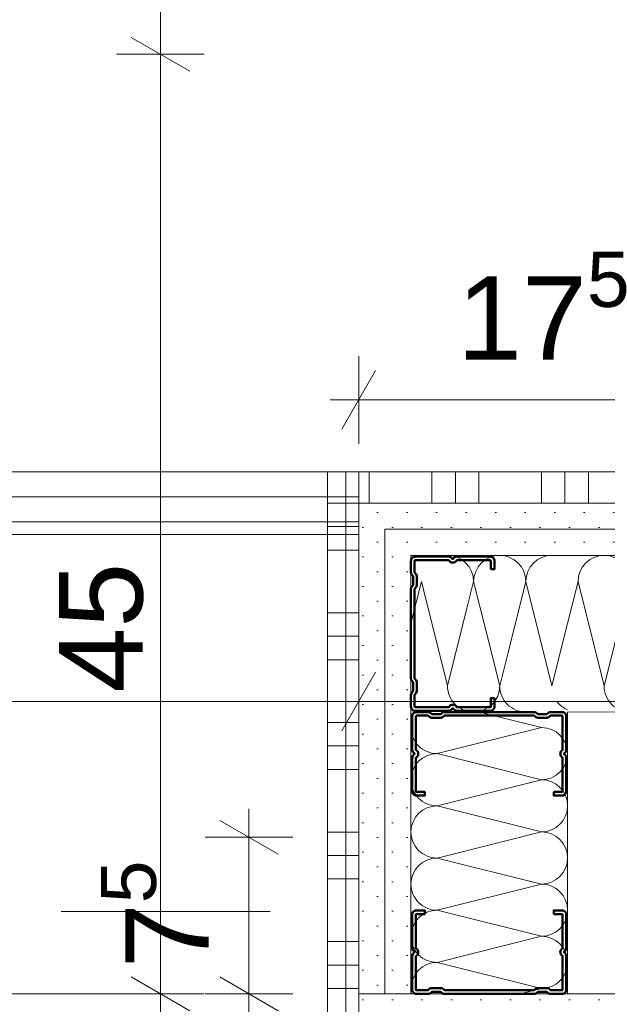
# Model space of a CAD drawing. Header units: metres. Extents: x -3.5 to 65.3, y -10.9 to 16.7.
# Tile 88 of 145: x 43.4 to 43.7, y 0.7 to 1.2. Entities that reach past the tile are written whole.
import ezdxf

# ---------------------------------------------------------------- set-up
doc = ezdxf.new("R2010")
doc.units = ezdxf.units.M
doc.header["$MEASUREMENT"] = 0
doc.linetypes.add('Untersicht', pattern=[0.04, 0.03, -0.01])
for name, color, linetype in [('102 - Bemaßung_ Beschriftung.Detail_ Ausschnitt', 7, 'Continuous'), ('607 - Struktur.Stütze', 7, 'Continuous'), ('608 - Struktur.Träger', 7, 'Continuous'), ('654 - Abdeckung.Wand Belag', 7, 'Continuous'), ('660 - Unterkonstruktion.Trockenbau', 7, 'Continuous'), ('Neubau_606 - Struktur.Wand Innen Ausbau', 7, 'Continuous'), ('Neubau_650 - Abdeckung.Fußboden Aufbau', 7, 'Continuous'), ('Neubau_653 - Abdeckung.TB Verkofferung', 7, 'Continuous'), ('Neubau_702 - Einrichtung.Möbel Sanitär', 7, 'Continuous')]:
    doc.layers.add(name, color=color, linetype=linetype)
doc.styles.add('ERSTELLTER_STIL_1', font='txt')
doc.dimstyles.new('ERSTELLTER_STIL__1', dxfattribs={"dimtxt": 0.04, "dimasz": 0.02128, "dimexe": 0.18, "dimexo": 0.0625, "dimgap": 0, "dimtad": 1, "dimzin": 0, "dimdsep": 46, "dimtxsty": 'ERSTELLTER_STIL_1', "dimblk": 'ARROWHEAD_2', "dimblk1": 'ARROWHEAD_2', "dimblk2": 'ARROWHEAD_2', "dimcen": 0.09, "dimse1": 1, "dimse2": 1, "dimclrd": 7, "dimclre": 7, "dimclrt": 7, "dimazin": 0, "dimtfac": 1, "dimtdec": 4, "dimtmove": 0, "dimatfit": 3, "dimfxl": 1, "dimtolj": 1, "dimtzin": 0, "dimarcsym": 0})
doc.dimstyles.new('ERSTELLTER_STIL__2', dxfattribs={"dimtxt": 0.04, "dimasz": 0.02128, "dimexe": 0.18, "dimexo": 0.0625, "dimgap": 0, "dimtad": 1, "dimzin": 0, "dimdsep": 46, "dimtxsty": 'ERSTELLTER_STIL_1', "dimblk": 'ARROWHEAD_2', "dimblk1": 'ARROWHEAD_2', "dimblk2": 'ARROWHEAD_2', "dimcen": 0.09, "dimse1": 1, "dimse2": 1, "dimclrd": 7, "dimclre": 7, "dimclrt": 7, "dimazin": 0, "dimtfac": 1, "dimtdec": 4, "dimtmove": 2, "dimatfit": 3, "dimfxl": 1, "dimtolj": 1, "dimtzin": 0, "dimarcsym": 0})
doc.dimstyles.new('ERSTELLTER_STIL__3', dxfattribs={"dimtxt": 0.04, "dimasz": 0.02128, "dimexe": 0.18, "dimexo": 0.0625, "dimgap": 0, "dimtad": 1, "dimtih": 1, "dimtoh": 1, "dimzin": 0, "dimdsep": 46, "dimtxsty": 'ERSTELLTER_STIL_1', "dimblk": 'ARROWHEAD_2', "dimblk1": 'ARROWHEAD_2', "dimblk2": 'ARROWHEAD_2', "dimcen": 0.09, "dimse1": 1, "dimse2": 1, "dimclrd": 7, "dimclre": 7, "dimclrt": 7, "dimazin": 0, "dimtfac": 1, "dimtdec": 4, "dimtmove": 0, "dimatfit": 3, "dimfxl": 1, "dimtolj": 1, "dimtzin": 0, "dimarcsym": 0})
pattern_1 = [(45, (0, 0), (-0.0070710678, 0.0070710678), [0, -0.01])]

# ---------------------------------------------------------------- blocks, each defined once
blk = doc.blocks.new('*X90')
at = {"layer": 'Neubau_606 - Struktur.Wand Innen Ausbau', "color": 7, "linetype": 'Continuous', "lineweight": 5}
for p, q in [((43.6, 0.90747), (43.59499, 0.88743)), ((43.6, 0.90747), (43.6125, 0.85747)), ((43.6215, 0.89347), (43.6125, 0.85747)), ((43.63084, 0.88413), (43.6375, 0.85747)), ((43.6415, 0.87347), (43.6375, 0.85747))]:
    blk.add_line(p, q, dxfattribs=at)
for centre, start, end in [((43.625, 0.85747), 180.0001, 270.0001), ((43.625, 0.85747), 270.0001, 0.0001), ((43.65, 0.85747), 180.0001, 270.0001), ((43.675, 0.85747), 217.1111, 232.889)]:
    blk.add_arc(centre, 0.0125, start, end, dxfattribs=at)
blk = doc.blocks.new('*X91')
at = {"layer": 'Neubau_606 - Struktur.Wand Innen Ausbau', "color": 7, "linetype": 'Continuous', "lineweight": 5}
for p, q in [((43.675, 0.90748), (43.66999, 0.88743)), ((43.675, 0.90748), (43.6875, 0.85748)), ((43.7, 0.90748), (43.6875, 0.85748)), ((43.7, 0.90748), (43.7125, 0.85748)), ((43.725, 0.90748), (43.7125, 0.85748)), ((43.725, 0.90748), (43.7375, 0.85748)), ((43.75, 0.90748), (43.7375, 0.85748)), ((43.75, 0.90748), (43.7625, 0.85748)), ((43.775, 0.90748), (43.7625, 0.85748)), ((43.775, 0.90748), (43.7875, 0.85748)), ((43.8, 0.90748), (43.7875, 0.85748)), ((43.8, 0.90748), (43.8125, 0.85748)), ((43.825, 0.90748), (43.8125, 0.85748)), ((43.825, 0.90748), (43.8375, 0.85748)), ((43.85, 0.90748), (43.8375, 0.85748)), ((43.85, 0.90748), (43.8625, 0.85748)), ((43.875, 0.90748), (43.8625, 0.85748)), ((43.875, 0.90748), (43.8875, 0.85748)), ((43.9, 0.90748), (43.8875, 0.85748)), ((43.9, 0.90748), (43.9125, 0.85748)), ((43.925, 0.90748), (43.9125, 0.85748)), ((43.925, 0.90748), (43.9375, 0.85748)), ((43.95, 0.90748), (43.9375, 0.85748)), ((43.95, 0.90748), (43.9625, 0.85748)), ((43.975, 0.90748), (43.9625, 0.85748)), ((43.975, 0.90748), (43.9875, 0.85748)), ((44, 0.90748), (43.9875, 0.85748)), ((44, 0.90748), (44.0125, 0.85748)), ((44.01499, 0.86744), (44.0125, 0.85748))]:
    blk.add_line(p, q, dxfattribs=at)
for centre, start, end in [((43.6875, 0.90748), 90.0001, 180.0001), ((43.6875, 0.90748), 0.0001, 90.0001), ((43.7125, 0.90748), 90.0001, 180.0001), ((43.7125, 0.90748), 0.0001, 90.0001), ((43.7375, 0.90748), 90.0001, 180.0001), ((43.7375, 0.90748), 0.0001, 90.0001), ((43.7625, 0.90748), 90.0001, 180.0001), ((43.7625, 0.90748), 0.0001, 90.0001), ((43.7875, 0.90748), 90.0001, 180.0001), ((43.7875, 0.90748), 0.0001, 90.0001), ((43.8125, 0.90748), 90.0001, 180.0001), ((43.8125, 0.90748), 0.0001, 90.0001), ((43.8375, 0.90748), 90.0001, 180.0001), ((43.8375, 0.90748), 0.0001, 90.0001), ((43.8625, 0.90748), 90.0001, 180.0001), ((43.8625, 0.90748), 0.0001, 90.0001), ((43.8875, 0.90748), 90.0001, 180.0001), ((43.8875, 0.90748), 0.0001, 90.0001), ((43.9125, 0.90748), 90.0001, 180.0001), ((43.9125, 0.90748), 0.0001, 90.0001), ((43.9375, 0.90748), 90.0001, 180.0001), ((43.9375, 0.90748), 0.0001, 90.0001), ((43.9625, 0.90748), 90.0001, 180.0001), ((43.9625, 0.90748), 0.0001, 90.0001), ((43.9875, 0.90748), 90.0001, 180.0001), ((43.9875, 0.90748), 0.0001, 90.0001), ((44.0125, 0.90748), 90.0001, 180.0001), ((43.7, 0.85748), 180.0001, 270.0001), ((43.7, 0.85748), 270.0001, 0.0001), ((43.725, 0.85748), 180.0001, 270.0001), ((43.725, 0.85748), 270.0001, 0.0001), ((43.75, 0.85748), 180.0001, 270.0001), ((43.75, 0.85748), 270.0001, 0.0001), ((43.775, 0.85748), 180.0001, 270.0001), ((43.775, 0.85748), 270.0001, 0.0001), ((43.8, 0.85748), 180.0001, 270.0001), ((43.8, 0.85748), 270.0001, 0.0001), ((43.825, 0.85748), 180.0001, 270.0001), ((43.825, 0.85748), 270.0001, 0.0001), ((43.85, 0.85748), 180.0001, 270.0001), ((43.85, 0.85748), 270.0001, 0.0001), ((43.875, 0.85748), 180.0001, 270.0001), ((43.875, 0.85748), 270.0001, 0.0001), ((43.9, 0.85748), 180.0001, 270.0001), ((43.9, 0.85748), 270.0001, 0.0001), ((43.925, 0.85748), 180.0001, 270.0001), ((43.925, 0.85748), 270.0001, 0.0001), ((43.95, 0.85748), 180.0001, 270.0001), ((43.95, 0.85748), 270.0001, 0.0001), ((43.975, 0.85748), 180.0001, 270.0001), ((43.975, 0.85748), 270.0001, 0.0001), ((44, 0.85748), 180.0001, 270.0001), ((44, 0.85748), 270.0001, 0.0001)]:
    blk.add_arc(centre, 0.0125, start, end, dxfattribs=at)
blk = doc.blocks.new('*X92')
at = {"layer": 'Neubau_606 - Struktur.Wand Innen Ausbau', "color": 7, "linetype": 'Continuous', "lineweight": 5}
for p, q in [((43.625, 0.90747), (43.6215, 0.89347)), ((43.625, 0.90747), (43.63084, 0.88413)), ((43.65, 0.90747), (43.6415, 0.87347)), ((43.65, 0.90747), (43.6625, 0.85748)), ((43.66999, 0.88743), (43.6625, 0.85748))]:
    blk.add_line(p, q, dxfattribs=at)
for centre, start, end in [((43.6125, 0.90747), 0.0001, 90.0001), ((43.6375, 0.90747), 90.0001, 180.0001), ((43.6375, 0.90747), 0.0001, 90.0001), ((43.6625, 0.90747), 90.0001, 180.0001), ((43.675, 0.85748), 232.889, 246.37)]:
    blk.add_arc(centre, 0.0125, start, end, dxfattribs=at)
blk = doc.blocks.new('*X105')
at = {"layer": '654 - Abdeckung.Wand Belag', "color": 7, "linetype": 'Continuous', "lineweight": 5}
for p, q in [((43.56375, 0.95997), (43.56375, 0.95121)), ((43.56996, 0.945), (43.56999, 0.945))]:
    blk.add_line(p, q, dxfattribs=at)
blk = doc.blocks.new('*X106')
at = {"layer": '654 - Abdeckung.Wand Belag', "color": 7, "linetype": 'Continuous', "lineweight": 5}
for p, q in [((43.56375, 0.95121), (43.56375, 0.945)), ((43.55499, 0.945), (43.56996, 0.945)), ((43.56375, 0.945), (43.56375, 0.94497))]:
    blk.add_line(p, q, dxfattribs=at)
blk = doc.blocks.new('*X107')
at = {"layer": '654 - Abdeckung.Wand Belag', "color": 7, "linetype": 'Continuous', "lineweight": 5}
for p, q in [((43.56375, 0.94497), (43.56375, 0.8925)), ((43.55499, 0.93375), (43.56999, 0.93375)), ((43.55499, 0.9225), (43.56999, 0.9225)), ((43.55499, 0.8925), (43.56999, 0.8925)), ((43.56375, 0.8925), (43.56375, 0.84)), ((43.55499, 0.88125), (43.56999, 0.88125)), ((43.55499, 0.87), (43.56999, 0.87)), ((43.55499, 0.84), (43.56999, 0.84)), ((43.56375, 0.84), (43.56375, 0.7875)), ((43.55499, 0.82875), (43.56999, 0.82875)), ((43.55499, 0.8175), (43.56999, 0.8175)), ((43.55499, 0.7875), (43.56999, 0.7875)), ((43.56375, 0.7875), (43.56375, 0.735)), ((43.55499, 0.77625), (43.56999, 0.77625)), ((43.55499, 0.765), (43.56999, 0.765)), ((43.55499, 0.735), (43.56999, 0.735)), ((43.56375, 0.735), (43.56375, 0.6825)), ((43.55499, 0.72375), (43.56999, 0.72375)), ((43.55499, 0.7125), (43.56999, 0.7125))]:
    blk.add_line(p, q, dxfattribs=at)
blk = doc.blocks.new('*X169')
at = {"layer": '654 - Abdeckung.Wand Belag', "color": 7, "linetype": 'Continuous', "lineweight": 5}
for p, q in [((43.575, 0.95997), (43.575, 0.945)), ((43.605, 0.95997), (43.605, 0.945)), ((43.61625, 0.95997), (43.61625, 0.945)), ((43.6275, 0.95997), (43.6275, 0.945)), ((43.6575, 0.95997), (43.6575, 0.945)), ((43.66875, 0.95997), (43.66875, 0.945)), ((43.68, 0.95997), (43.68, 0.945)), ((43.71, 0.95997), (43.71, 0.945)), ((43.72125, 0.95997), (43.72125, 0.945)), ((43.7325, 0.95997), (43.7325, 0.945)), ((43.7625, 0.95997), (43.7625, 0.945)), ((43.77375, 0.95997), (43.77375, 0.945)), ((43.785, 0.95997), (43.785, 0.945)), ((43.815, 0.95997), (43.815, 0.945)), ((43.82625, 0.95997), (43.82625, 0.945)), ((43.8375, 0.95997), (43.8375, 0.945)), ((43.8675, 0.95997), (43.8675, 0.945)), ((43.87875, 0.95997), (43.87875, 0.945)), ((43.89, 0.95997), (43.89, 0.945)), ((43.92, 0.95997), (43.92, 0.945)), ((43.93125, 0.95997), (43.93125, 0.945)), ((43.9425, 0.95997), (43.9425, 0.945)), ((43.9725, 0.95997), (43.9725, 0.945)), ((43.56999, 0.945), (43.575, 0.945)), ((43.575, 0.945), (43.6275, 0.945)), ((43.575, 0.945), (43.575, 0.94497)), ((43.605, 0.945), (43.605, 0.94497)), ((43.61625, 0.945), (43.61625, 0.94497)), ((43.6275, 0.945), (43.68, 0.945)), ((43.6275, 0.945), (43.6275, 0.94497)), ((43.6575, 0.945), (43.6575, 0.94497)), ((43.66875, 0.945), (43.66875, 0.94497)), ((43.68, 0.945), (43.7325, 0.945)), ((43.68, 0.945), (43.68, 0.94497)), ((43.71, 0.945), (43.71, 0.94497)), ((43.72125, 0.945), (43.72125, 0.94497)), ((43.7325, 0.945), (43.785, 0.945)), ((43.7325, 0.945), (43.7325, 0.94497)), ((43.7625, 0.945), (43.7625, 0.94497)), ((43.77375, 0.945), (43.77375, 0.94497)), ((43.785, 0.945), (43.8375, 0.945)), ((43.785, 0.945), (43.785, 0.94497)), ((43.815, 0.945), (43.815, 0.94497)), ((43.82625, 0.945), (43.82625, 0.94497)), ((43.8375, 0.945), (43.89, 0.945)), ((43.8375, 0.945), (43.8375, 0.94497)), ((43.8675, 0.945), (43.8675, 0.94497)), ((43.87875, 0.945), (43.87875, 0.94497)), ((43.89, 0.945), (43.9425, 0.945)), ((43.89, 0.945), (43.89, 0.94497)), ((43.92, 0.945), (43.92, 0.94497)), ((43.93125, 0.945), (43.93125, 0.94497)), ((43.9425, 0.945), (43.97499, 0.945)), ((43.9425, 0.945), (43.9425, 0.94497)), ((43.9725, 0.945), (43.9725, 0.94497))]:
    blk.add_line(p, q, dxfattribs=at)
blk = doc.blocks.new('*X172')
at = {"layer": 'Neubau_606 - Struktur.Wand Innen Ausbau', "color": 7, "linetype": 'Continuous', "lineweight": 5}
for p, q in [((43.62775, 0.84497), (43.65749, 0.83754)), ((43.60749, 0.82504), (43.65749, 0.83754)), ((43.60749, 0.82504), (43.65749, 0.81254)), ((43.60749, 0.80004), (43.65749, 0.81254)), ((43.60749, 0.80004), (43.65749, 0.78754)), ((43.60749, 0.77504), (43.65749, 0.78754)), ((43.60749, 0.77504), (43.65749, 0.76254)), ((43.60749, 0.75004), (43.65749, 0.76254)), ((43.60749, 0.75004), (43.65749, 0.73754)), ((43.60749, 0.72504), (43.65749, 0.73754)), ((43.60749, 0.72504), (43.65749, 0.71254)), ((43.64726, 0.70998), (43.65749, 0.71254))]:
    blk.add_line(p, q, dxfattribs=at)
for centre, start, end in [((43.60749, 0.83754), 180.0001, 270.0001), ((43.65749, 0.82504), 0.0001, 90.0001), ((43.60749, 0.81254), 90.0001, 180.0001), ((43.65749, 0.82504), 270.0001, 0.0001), ((43.60749, 0.81254), 180.0001, 270.0001), ((43.65749, 0.80004), 0.0001, 90.0001), ((43.60749, 0.78754), 90.0001, 180.0001), ((43.65749, 0.80004), 270.0001, 0.0001), ((43.60749, 0.78754), 180.0001, 270.0001), ((43.65749, 0.77504), 0.0001, 90.0001), ((43.60749, 0.76254), 90.0001, 180.0001), ((43.65749, 0.77504), 270.0001, 0.0001), ((43.60749, 0.76254), 180.0001, 270.0001), ((43.65749, 0.75004), 0.0001, 90.0001), ((43.60749, 0.73754), 90.0001, 180.0001), ((43.65749, 0.75004), 270.0001, 0.0001), ((43.60749, 0.73754), 180.0001, 270.0001), ((43.65749, 0.72504), 0.0001, 90.0001), ((43.60749, 0.71254), 90.0001, 180.0001), ((43.65749, 0.72504), 270.0001, 0.0001)]:
    blk.add_arc(centre, 0.0125, start, end, dxfattribs=at)
blk = doc.blocks.new('*D190')
at = {"layer": '102 - Bemaßung_ Beschriftung.Detail_ Ausschnitt', "color": 7, "linetype": 'Continuous', "lineweight": 5}
for p, q in [((43.36099, 0.71807), (43.38899, 0.7019)), ((43.37499, 0.255), (43.37499, 0.70998)), ((43.36099, 0.26308), (43.38899, 0.24692)), ((43.39599, 0.255), (43.35399, 0.255))]:
    blk.add_line(p, q, dxfattribs=at)
at = {"layer": '102 - Bemaßung_ Beschriftung.Detail_ Ausschnitt', "color": 7, "lineweight": 5, "insert": (43.36765, 0.44212), "char_height": 0.04, "attachment_point": 7, "rotation": 90, "style": 'ERSTELLTER_STIL_1'}
blk.add_mtext('\\A1;{\\pql;\\fArial|b0|i0|c0|p38;45\\fArial|b0|i0|c0|p38;\\A1{\\H.66x;\\S5^  ;}}', dxfattribs=at)
blk = doc.blocks.new('ARROWHEAD_2')
at = {"color": 0, "linetype": 'Continuous', "lineweight": 0}
for p, q in [((-0.378, -0.655), (0.378, 0.655)), ((0, 0), (-1, 0))]:
    blk.add_line(p, q, dxfattribs=at)
blk = doc.blocks.new('*D191')
at = {"layer": '102 - Bemaßung_ Beschriftung.Detail_ Ausschnitt', "color": 7, "linetype": 'Continuous', "lineweight": 5}
for p, q in [((43.36099, 0.93807), (43.38899, 0.9219)), ((43.39599, 0.92998), (43.35399, 0.92998)), ((43.37499, 0.70998), (43.37499, 0.92998)), ((43.36099, 0.71807), (43.38899, 0.7019)), ((43.39599, 0.70998), (43.35399, 0.70998)), ((43.37499, 0.255), (43.37499, 0.70998))]:
    blk.add_line(p, q, dxfattribs=at)
at = {"layer": '102 - Bemaßung_ Beschriftung.Detail_ Ausschnitt', "color": 7, "lineweight": 5, "char_height": 0.04, "attachment_point": 7, "rotation": 90, "style": 'ERSTELLTER_STIL_1'}
for s, insert in [('\\A1;{\\pql;\\fArial|b0|i0|c0|p38;3}', (43.36699, 0.89154)), ('\\A1;{\\pql;\\fArial|b0|i0|c0|p38;22}', (43.36699, 0.77445))]:
    blk.add_mtext(s, dxfattribs=dict(at, insert=insert))
blk = doc.blocks.new('*D213')
at = {"layer": '102 - Bemaßung_ Beschriftung.Detail_ Ausschnitt', "color": 7, "linetype": 'Continuous', "lineweight": 5}
for p, q in [((40.44002, 0.82898), (40.44002, 0.87098)), ((43.56999, 0.82898), (43.56999, 0.87098)), ((40.44811, 0.86398), (40.43194, 0.83598)), ((43.57807, 0.86398), (43.56191, 0.83598)), ((40.44002, 0.84998), (43.56999, 0.84998))]:
    blk.add_line(p, q, dxfattribs=at)
at = {"layer": '102 - Bemaßung_ Beschriftung.Detail_ Ausschnitt', "color": 7, "lineweight": 5, "insert": (41.9518, 0.85798), "char_height": 0.04, "attachment_point": 7, "style": 'ERSTELLTER_STIL_1'}
blk.add_mtext('\\A1;{\\pql;\\fArial|b0|i0|c0|p38;3,13}', dxfattribs=at)
blk = doc.blocks.new('*D214')
at = {"layer": '102 - Bemaßung_ Beschriftung.Detail_ Ausschnitt', "color": 7, "linetype": 'Continuous', "lineweight": 5}
for p, q in [((43.56999, 0.82898), (43.56999, 0.87098)), ((43.98999, 0.82898), (43.98999, 0.87098)), ((43.57807, 0.86398), (43.56191, 0.83598)), ((43.99807, 0.86398), (43.98191, 0.83598)), ((43.56999, 0.84998), (43.98999, 0.84998))]:
    blk.add_line(p, q, dxfattribs=at)
at = {"layer": '102 - Bemaßung_ Beschriftung.Detail_ Ausschnitt', "color": 7, "lineweight": 5, "insert": (43.74964, 0.85798), "char_height": 0.04, "attachment_point": 7, "style": 'ERSTELLTER_STIL_1'}
blk.add_mtext('\\A1;{\\pql;\\fArial|b0|i0|c0|p38;42}', dxfattribs=at)
blk = doc.blocks.new('*D289')
at = {"layer": '102 - Bemaßung_ Beschriftung.Detail_ Ausschnitt', "color": 7, "linetype": 'Continuous', "lineweight": 5}
for p, q in [((43.46099, 0.71807), (43.48899, 0.7019)), ((43.47499, 0.255), (43.47499, 0.70998)), ((43.46099, 0.26308), (43.48899, 0.24692)), ((43.49599, 0.255), (43.45399, 0.255))]:
    blk.add_line(p, q, dxfattribs=at)
at = {"layer": '102 - Bemaßung_ Beschriftung.Detail_ Ausschnitt', "color": 7, "lineweight": 5, "insert": (43.46765, 0.44212), "char_height": 0.04, "attachment_point": 7, "rotation": 90, "style": 'ERSTELLTER_STIL_1'}
blk.add_mtext('\\A1;{\\pql;\\fArial|b0|i0|c0|p38;45\\fArial|b0|i0|c0|p38;\\A1{\\H.66x;\\S5^  ;}}', dxfattribs=at)
blk = doc.blocks.new('*D290')
at = {"layer": '102 - Bemaßung_ Beschriftung.Detail_ Ausschnitt', "color": 7, "linetype": 'Continuous', "lineweight": 5}
for p, q in [((43.46099, 1.16806), (43.48899, 1.15189)), ((43.49599, 1.15998), (43.45399, 1.15998)), ((43.47499, 0.70998), (43.47499, 1.15998)), ((43.46099, 0.71807), (43.48899, 0.7019)), ((43.49599, 0.70998), (43.45399, 0.70998)), ((43.47499, 0.255), (43.47499, 0.70998))]:
    blk.add_line(p, q, dxfattribs=at)
at = {"layer": '102 - Bemaßung_ Beschriftung.Detail_ Ausschnitt', "color": 7, "lineweight": 5, "insert": (43.46699, 0.85428), "char_height": 0.04, "attachment_point": 7, "rotation": 90, "style": 'ERSTELLTER_STIL_1'}
blk.add_mtext('\\A1;{\\pql;\\fArial|b0|i0|c0|p38;45}', dxfattribs=at)
blk = doc.blocks.new('*D291')
at = {"layer": '102 - Bemaßung_ Beschriftung.Detail_ Ausschnitt', "color": 7, "linetype": 'Continuous', "lineweight": 5}
for p, q in [((43.46099, 1.66806), (43.48899, 1.65189)), ((43.49599, 1.65998), (43.45399, 1.65998)), ((43.47499, 1.15998), (43.47499, 1.65998)), ((43.46099, 1.16806), (43.48899, 1.15189)), ((43.49599, 1.15998), (43.45399, 1.15998))]:
    blk.add_line(p, q, dxfattribs=at)
at = {"layer": '102 - Bemaßung_ Beschriftung.Detail_ Ausschnitt', "color": 7, "lineweight": 5, "insert": (43.46699, 1.37962), "char_height": 0.04, "attachment_point": 7, "rotation": 90, "style": 'ERSTELLTER_STIL_1'}
blk.add_mtext('\\A1;{\\pql;\\fArial|b0|i0|c0|p38;50}', dxfattribs=at)
blk = doc.blocks.new('*D298')
at = {"layer": '102 - Bemaßung_ Beschriftung.Detail_ Ausschnitt', "color": 7, "linetype": 'Continuous', "lineweight": 5}
for p, q in [((43.26099, 0.93806), (43.28899, 0.92189)), ((43.29599, 0.92998), (43.25399, 0.92998)), ((43.27499, 0.255), (43.27499, 0.92998)), ((43.26099, 0.26308), (43.28899, 0.24692)), ((43.29599, 0.255), (43.25399, 0.255))]:
    blk.add_line(p, q, dxfattribs=at)
at = {"layer": '102 - Bemaßung_ Beschriftung.Detail_ Ausschnitt', "color": 7, "lineweight": 5, "char_height": 0.04, "attachment_point": 7, "rotation": 90, "style": 'ERSTELLTER_STIL_1'}
for s, insert in [('\\A1;{\\pql;\\fArial|b0|i0|c0|p38;3}', (43.26699, 0.89153)), ('\\A1;{\\pql;\\fArial|b0|i0|c0|p38;67\\fArial|b0|i0|c0|p38;\\A1{\\H.66x;\\S5^  ;}}', (43.26765, 0.53694))]:
    blk.add_mtext(s, dxfattribs=dict(at, insert=insert))
blk = doc.blocks.new('*D299')
at = {"layer": '102 - Bemaßung_ Beschriftung.Detail_ Ausschnitt', "color": 7, "linetype": 'Continuous', "lineweight": 5}
for p, q in [((43.26099, 0.96806), (43.28899, 0.95189)), ((43.29599, 0.95998), (43.25399, 0.95998)), ((43.27499, 0.92998), (43.27499, 0.95998)), ((43.26099, 0.93806), (43.28899, 0.92189)), ((43.29599, 0.92998), (43.25399, 0.92998))]:
    blk.add_line(p, q, dxfattribs=at)
blk = doc.blocks.new('*D300')
at = {"layer": '102 - Bemaßung_ Beschriftung.Detail_ Ausschnitt', "color": 7, "linetype": 'Continuous', "lineweight": 5}
for p, q in [((43.26099, 1.41806), (43.28899, 1.40189)), ((43.29599, 1.40998), (43.25399, 1.40998)), ((43.27499, 0.95998), (43.27499, 1.40998)), ((43.26099, 0.96806), (43.28899, 0.95189))]:
    blk.add_line(p, q, dxfattribs=at)
at = {"layer": '102 - Bemaßung_ Beschriftung.Detail_ Ausschnitt', "color": 7, "lineweight": 5, "insert": (43.26699, 1.15462), "char_height": 0.04, "attachment_point": 7, "rotation": 90, "style": 'ERSTELLTER_STIL_1'}
blk.add_mtext('\\A1;{\\pql;\\fArial|b0|i0|c0|p38;45}', dxfattribs=at)
blk = doc.blocks.new('*D403')
at = {"layer": '102 - Bemaßung_ Beschriftung.Detail_ Ausschnitt', "color": 7, "linetype": 'Continuous', "lineweight": 5}
for p, q in [((43.51739, 0.78498), (43.51739, 0.79867)), ((43.53139, 0.7769), (43.50339, 0.79307)), ((43.53839, 0.78498), (43.49639, 0.78498)), ((43.51739, 0.70998), (43.51739, 0.78498)), ((43.50339, 0.71807), (43.53139, 0.7019)), ((43.53839, 0.70998), (43.49639, 0.70998)), ((43.51739, 0.69629), (43.51739, 0.70998))]:
    blk.add_line(p, q, dxfattribs=at)
at = {"layer": '102 - Bemaßung_ Beschriftung.Detail_ Ausschnitt', "color": 7, "lineweight": 5, "insert": (43.50982, 0.72229), "char_height": 0.04, "attachment_point": 7, "rotation": 90, "style": 'ERSTELLTER_STIL_1'}
blk.add_mtext('\\A1;{\\pql;\\fArial|b0|i0|c0|p38;7\\fArial|b0|i0|c0|p38;\\A1{\\H.66x;\\S5^  ;}}', dxfattribs=at)
blk = doc.blocks.new('*D404')
at = {"layer": '102 - Bemaßung_ Beschriftung.Detail_ Ausschnitt', "color": 7, "linetype": 'Continuous', "lineweight": 5}
for p, q in [((43.56999, 0.97345), (43.56999, 1.01545)), ((43.74499, 0.97345), (43.74499, 1.01545)), ((43.57807, 1.00845), (43.56191, 0.98045)), ((43.75307, 1.00845), (43.73691, 0.98045)), ((43.5563, 0.99445), (43.56999, 0.99445)), ((43.56999, 0.99445), (43.74499, 0.99445))]:
    blk.add_line(p, q, dxfattribs=at)
at = {"layer": '102 - Bemaßung_ Beschriftung.Detail_ Ausschnitt', "color": 7, "lineweight": 5, "insert": (43.61712, 1.00201), "char_height": 0.04, "attachment_point": 7, "style": 'ERSTELLTER_STIL_1'}
blk.add_mtext('\\A1;{\\pql;\\fArial|b0|i0|c0|p38;17\\fArial|b0|i0|c0|p38;\\A1{\\H.66x;\\S5^  ;}}', dxfattribs=at)
blk = doc.blocks.new('*D430')
at = {"layer": '102 - Bemaßung_ Beschriftung.Detail_ Ausschnitt', "color": 7, "linetype": 'Continuous', "lineweight": 5}
for p, q in [((40.44002, -0.73361), (40.44002, -0.69161)), ((43.98999, -0.73361), (43.98999, -0.69161)), ((40.44811, -0.69861), (40.43194, -0.72661)), ((43.99807, -0.69861), (43.98191, -0.72661)), ((40.44002, -0.71261), (43.98999, -0.71261))]:
    blk.add_line(p, q, dxfattribs=at)
at = {"layer": '102 - Bemaßung_ Beschriftung.Detail_ Ausschnitt', "color": 7, "lineweight": 5, "insert": (42.1618, -0.70461), "char_height": 0.04, "attachment_point": 7, "style": 'ERSTELLTER_STIL_1'}
blk.add_mtext('\\A1;{\\pql;\\fArial|b0|i0|c0|p38;3,55}', dxfattribs=at)

msp = doc.modelspace()

# ---------------------------------------------------------------- hatches: boundary and pattern name
at = {"layer": '607 - Struktur.Stütze', "linetype": 'Continuous', "lineweight": 0, "true_color": 0x000000}
h = msp.add_hatch(dxfattribs=at)
h.set_pattern_fill('Gips_0001', color=18, style=0, pattern_type=2)
h.set_pattern_definition(pattern_1)
h.paths.add_polyline_path([(43.56999, 0.70998), (43.56999, 0.255), (43.57999, 0.255), (43.57999, 0.69998), (43.87999, 0.69998), (43.87999, 0.255), (43.88999, 0.255), (43.88999, 0.70998)])
at = {"layer": 'Neubau_606 - Struktur.Wand Innen Ausbau', "linetype": 'Continuous', "lineweight": 0, "true_color": 0x000000}
h = msp.add_hatch(dxfattribs=at)
h.set_pattern_fill('Gips_0001', color=18, style=0, pattern_type=2)
h.set_pattern_definition(pattern_1)
h.paths.add_polyline_path([(43.56999, 0.94497), (43.56999, 0.93247), (43.58249, 0.93247)])
h = msp.add_hatch(dxfattribs=at)
h.set_pattern_fill('Gips_0001', color=18, style=0, pattern_type=2)
h.set_pattern_definition(pattern_1)
h.paths.add_polyline_path([(43.58249, 0.94497), (43.56999, 0.94497), (43.58249, 0.93247)])
h = msp.add_hatch(dxfattribs=at)
h.set_pattern_fill('Gips_0001', color=18, style=0, pattern_type=2)
h.set_pattern_definition(pattern_1)
h.paths.add_polyline_path([(43.98999, 0.94498), (43.58249, 0.94497), (43.58249, 0.93247), (43.98999, 0.93248)])
h = msp.add_hatch(dxfattribs=at)
h.set_pattern_fill('Gips_0001', color=18, style=0, pattern_type=2)
h.set_pattern_definition(pattern_1)
h.paths.add_polyline_path([(43.58249, 0.93247), (43.56999, 0.93247), (43.56999, 0.70998), (43.58249, 0.70998)])
h = msp.add_hatch(dxfattribs=at)
h.set_pattern_fill('Gips_0001', color=18, style=0, pattern_type=2)
h.set_pattern_definition(pattern_1)
h.paths.add_polyline_path([(43.59499, 0.91997), (43.58249, 0.93247), (43.58249, 0.91997)])
h = msp.add_hatch(dxfattribs=at)
h.set_pattern_fill('Gips_0001', color=18, style=0, pattern_type=2)
h.set_pattern_definition(pattern_1)
h.paths.add_polyline_path([(43.59499, 0.93247), (43.58249, 0.93247), (43.59499, 0.91997)])
h = msp.add_hatch(dxfattribs=at)
h.set_pattern_fill('Gips_0001', color=18, style=0, pattern_type=2)
h.set_pattern_definition(pattern_1)
h.paths.add_polyline_path([(44.00249, 0.93248), (43.59499, 0.93247), (43.59499, 0.91997), (44.00249, 0.91998)])
h = msp.add_hatch(dxfattribs=at)
h.set_pattern_fill('Gips_0001', color=18, style=0, pattern_type=2)
h.set_pattern_definition(pattern_1)
h.paths.add_polyline_path([(43.58249, 0.91997), (43.58249, 0.70998), (43.59499, 0.70998), (43.59499, 0.91997)])
at = {"layer": 'Neubau_650 - Abdeckung.Fußboden Aufbau', "linetype": 'Continuous', "lineweight": 13, "true_color": 0xafafaf}
h = msp.add_hatch(dxfattribs=at)
h.set_pattern_fill('Raster_60x60_Fuge_2mm_0001', color=253, style=0, pattern_type=2)
h.set_pattern_definition([(0, (41.34, 4.835), (0, 0.602), []), (90, (41.34, 4.835), (-0.602, 0), [])])
h.paths.add_polyline_path([(40.44002, 3.56), (40.44002, 0.255), (43.56999, 0.255), (43.56999, 0.95998), (43.98999, 0.95998), (43.98999, 3.72), (42.33499, 3.72), (42.33499, 3.81), (42.23499, 3.81), (42.23499, 3.91), (41.34999, 3.91), (41.34999, 3.81), (40.89002, 3.81), (40.89003, 3.56)])
h.paths.add_polyline_path([(43.34499, 0.33, -0.414214), (43.39499, 0.38, -0.414214), (43.44499, 0.33, -0.414214), (43.39499, 0.28, -0.414214)], flags=0)
h.paths.add_polyline_path([(43.44499, 0.33, -0.414214), (43.49499, 0.38, -0.414214), (43.54499, 0.33, -0.414214), (43.49499, 0.28, -0.414214)], flags=0)
at = {"layer": 'Neubau_702 - Einrichtung.Möbel Sanitär', "linetype": 'Continuous', "lineweight": 0, "true_color": 0x000000}
h = msp.add_hatch(dxfattribs=at)
h.set_pattern_fill('Holz__Sperrholz_1_0001', color=18, style=0, pattern_type=2)
h.set_pattern_definition([(0, (0, 0), (0, 0.0120000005), [])])
h.paths.add_polyline_path([(42.48999, 0.92998), (43.56999, 0.92998), (43.56999, 0.95998), (42.48999, 0.95998)])

# ---------------------------------------------------------------- linework, layer by layer
at = {"layer": '607 - Struktur.Stütze', "color": 7, "linetype": 'Continuous', "lineweight": 5, "flags": 128}
msp.add_lwpolyline([(43.88999, 0.255), (43.88999, 0.70998), (43.56999, 0.70998), (43.56999, 0.255)], dxfattribs=at)
at = {"layer": '608 - Struktur.Träger', "color": 7, "linetype": 'Untersicht', "lineweight": 13}
msp.add_line((0.37999, 0.70998), (61.87999, 0.70998), dxfattribs=at)
at = {"layer": '654 - Abdeckung.Wand Belag', "color": 7, "linetype": 'Continuous', "lineweight": 5, "flags": 128}
for points in [[(43.55499, 0.95997), (43.56999, 0.95997)], [(43.55499, 0.95997), (43.55499, 0.27)], [(43.97499, 0.95998), (43.56999, 0.95997)], [(43.56999, 0.94497), (43.98999, 0.94498)], [(43.56999, 0.255), (43.56999, 0.94497)]]:
    msp.add_lwpolyline(points, dxfattribs=at)
at = {"layer": '660 - Unterkonstruktion.Trockenbau', "color": 7, "linetype": 'Continuous', "lineweight": 50, "flags": 128}
for points in [[(43.63324, 0.91337), (43.63499, 0.91337), (43.63499, 0.91737, 0.414214), (43.63299, 0.91937), (43.61694, 0.91937, 0.267949), (43.61521, 0.91837, -0.57735), (43.61477, 0.91837, 0.267949), (43.61304, 0.91937), (43.59699, 0.91937, 0.414214), (43.59499, 0.91737), (43.59499, 0.91187, 0.250492), (43.59588, 0.91021, -0.250492), (43.59599, 0.91), (43.59599, 0.90575, -0.250492), (43.59588, 0.90554, 0.250492), (43.59499, 0.90387), (43.59499, 0.86107, 0.250492), (43.59588, 0.85941, -0.250492), (43.59599, 0.8592), (43.59599, 0.85495, -0.250492), (43.59588, 0.85474, 0.250492), (43.59499, 0.85307), (43.59499, 0.84757, 0.414214), (43.59699, 0.84557), (43.61304, 0.84557, 0.267949), (43.61477, 0.84657, -0.57735), (43.61521, 0.84657, 0.267949), (43.61694, 0.84557), (43.63299, 0.84557, 0.414214), (43.63499, 0.84757), (43.63499, 0.85157), (43.63324, 0.85157), (43.63324, 0.84757, -0.414214), (43.63299, 0.84732), (43.61694, 0.84732, -0.267949), (43.61672, 0.84745, 0.57735), (43.61326, 0.84745, -0.267949), (43.61304, 0.84732), (43.59699, 0.84732, -0.414214), (43.59674, 0.84757), (43.59674, 0.85307, -0.250492), (43.59685, 0.85328, 0.250492), (43.59774, 0.85495), (43.59774, 0.8592, 0.250492), (43.59685, 0.86087, -0.250492), (43.59674, 0.86107), (43.59674, 0.90387, -0.250492), (43.59685, 0.90408, 0.250492), (43.59774, 0.90575), (43.59774, 0.91, 0.250492), (43.59685, 0.91167, -0.250492), (43.59674, 0.91187), (43.59674, 0.91737, -0.414214), (43.59699, 0.91762), (43.61304, 0.91762, -0.267949), (43.61326, 0.9175, 0.57735), (43.61672, 0.9175, -0.267949), (43.61694, 0.91762), (43.63299, 0.91762, -0.414214), (43.63324, 0.91737)], [(43.66339, 0.80673), (43.66339, 0.80498), (43.66739, 0.80498, 0.414214), (43.66939, 0.80698), (43.66939, 0.82303, 0.267949), (43.66839, 0.82476, -0.57735), (43.66839, 0.82519, 0.267949), (43.66939, 0.82692), (43.66939, 0.84298, 0.414214), (43.66739, 0.84497), (43.66189, 0.84497, 0.250492), (43.66023, 0.84409, -0.250492), (43.66002, 0.84398), (43.65576, 0.84398, -0.250492), (43.65555, 0.84409, 0.250492), (43.65389, 0.84497), (43.61109, 0.84497, 0.250492), (43.60943, 0.84409, -0.250492), (43.60922, 0.84398), (43.60496, 0.84398, -0.250492), (43.60475, 0.84409, 0.250492), (43.60309, 0.84497), (43.59759, 0.84497, 0.414214), (43.59559, 0.84298), (43.59559, 0.82692, 0.267949), (43.59659, 0.82519, -0.57735), (43.59659, 0.82476, 0.267949), (43.59559, 0.82303), (43.59559, 0.80698, 0.414214), (43.59759, 0.80498), (43.60159, 0.80498), (43.60159, 0.80673), (43.59759, 0.80673, -0.414214), (43.59734, 0.80698), (43.59734, 0.82303, -0.267949), (43.59746, 0.82324, 0.57735), (43.59746, 0.82671, -0.267949), (43.59734, 0.82692), (43.59734, 0.84298, -0.414214), (43.59759, 0.84323), (43.60309, 0.84323, -0.250492), (43.6033, 0.84311, 0.250492), (43.60496, 0.84223), (43.60922, 0.84223, 0.250492), (43.61088, 0.84311, -0.250492), (43.61109, 0.84323), (43.65389, 0.84323, -0.250492), (43.6541, 0.84311, 0.250492), (43.65576, 0.84223), (43.66002, 0.84223, 0.250492), (43.66168, 0.84311, -0.250492), (43.66189, 0.84323), (43.66739, 0.84323, -0.414214), (43.66764, 0.84298), (43.66764, 0.82692, -0.267949), (43.66751, 0.82671, 0.57735), (43.66751, 0.82324, -0.267949), (43.66764, 0.82303), (43.66764, 0.80698, -0.414214), (43.66739, 0.80673)], [(43.66339, 0.74823), (43.66339, 0.74998), (43.66739, 0.74998, -0.414214), (43.66939, 0.74798), (43.66939, 0.73193, -0.267949), (43.66839, 0.7302, 0.57735), (43.66839, 0.72977, -0.267949), (43.66939, 0.72803), (43.66939, 0.71198, -0.414214), (43.66739, 0.70998), (43.66189, 0.70998, -0.250492), (43.66023, 0.71087, 0.250492), (43.66002, 0.71098), (43.65576, 0.71098, 0.250492), (43.65555, 0.71087, -0.250492), (43.65389, 0.70998), (43.61109, 0.70998, -0.250492), (43.60943, 0.71087, 0.250492), (43.60922, 0.71098), (43.60496, 0.71098, 0.250492), (43.60475, 0.71087, -0.250492), (43.60309, 0.70998), (43.59759, 0.70998, -0.414214), (43.59559, 0.71198), (43.59559, 0.72803, -0.267949), (43.59659, 0.72977, 0.57735), (43.59659, 0.7302, -0.267949), (43.59559, 0.73193), (43.59559, 0.74798, -0.414214), (43.59759, 0.74998), (43.60159, 0.74998), (43.60159, 0.74823), (43.59759, 0.74823, 0.414214), (43.59734, 0.74798), (43.59734, 0.73193, 0.267949), (43.59746, 0.73171, -0.57735), (43.59746, 0.72825, 0.267949), (43.59734, 0.72803), (43.59734, 0.71198, 0.414214), (43.59759, 0.71173), (43.60309, 0.71173, 0.250492), (43.6033, 0.71184, -0.250492), (43.60496, 0.71273), (43.60922, 0.71273, -0.250492), (43.61088, 0.71184, 0.250492), (43.61109, 0.71173), (43.65389, 0.71173, 0.250492), (43.6541, 0.71184, -0.250492), (43.65576, 0.71273), (43.66002, 0.71273, -0.250492), (43.66168, 0.71184, 0.250492), (43.66189, 0.71173), (43.66739, 0.71173, 0.414214), (43.66764, 0.71198), (43.66764, 0.72803, 0.267949), (43.66751, 0.72825, -0.57735), (43.66751, 0.73171, 0.267949), (43.66764, 0.73193), (43.66764, 0.74798, 0.414214), (43.66739, 0.74823)]]:
    msp.add_lwpolyline(points, format="xyb", close=True, dxfattribs=at)
at = {"layer": 'Neubau_606 - Struktur.Wand Innen Ausbau', "color": 1, "linetype": 'Continuous', "lineweight": 5}
for p, q in [((43.59499, 0.93247), (43.58249, 0.93247)), ((43.58249, 0.93247), (43.58249, 0.91997)), ((44.00249, 0.93248), (43.59499, 0.93247)), ((43.58249, 0.91997), (43.58249, 0.70998)), ((43.66999, 0.91997), (43.59499, 0.91997)), ((43.59499, 0.91997), (43.59499, 0.84497)), ((43.59499, 0.91997), (43.59499, 0.84497)), ((44.00249, 0.91998), (43.66999, 0.91997)), ((43.59499, 0.84497), (43.59499, 0.70998))]:
    msp.add_line(p, q, dxfattribs=at)
at = {"layer": 'Neubau_606 - Struktur.Wand Innen Ausbau', "color": 1, "linetype": 'Continuous', "lineweight": 5, "flags": 128}
for points in [[(43.98999, 0.94498), (43.56999, 0.94497)], [(43.56999, 0.94497), (43.56999, 0.93247)], [(43.56999, 0.93247), (43.56999, 0.70998)], [(43.66999, 0.84497), (44.01499, 0.84498)], [(43.66999, 0.70998), (43.66999, 0.84497)]]:
    msp.add_lwpolyline(points, dxfattribs=at)
at = {"layer": 'Neubau_650 - Abdeckung.Fußboden Aufbau', "color": 1, "linetype": 'Continuous', "lineweight": 13, "flags": 128}
msp.add_lwpolyline([(41.34999, 3.81), (40.89002, 3.81), (40.89003, 3.56), (40.44002, 3.56), (40.44002, 0.255), (43.56999, 0.255), (43.56999, 0.95998), (43.98999, 0.95998), (43.98999, 3.72), (42.33499, 3.72), (42.33499, 3.81), (42.23499, 3.81), (42.23499, 3.91)], dxfattribs=at)
at = {"layer": 'Neubau_653 - Abdeckung.TB Verkofferung', "color": 1, "linetype": 'Untersicht', "lineweight": 9}
for p in [(42.42748, 0.74948), (43.56999, 0.19498)]:
    msp.add_line(p, (43.56999, 0.74948), dxfattribs=at)
at = {"layer": 'Neubau_702 - Einrichtung.Möbel Sanitär', "color": 1, "linetype": 'Continuous', "lineweight": 18, "flags": 128}
for points in [[(43.56999, 0.95998), (42.48999, 0.95998)], [(43.56999, 0.95998), (43.56999, 0.92998)], [(42.48999, 0.92998), (43.56999, 0.92998)]]:
    msp.add_lwpolyline(points, dxfattribs=at)

# ---------------------------------------------------------------- block references
at = {"layer": '654 - Abdeckung.Wand Belag', "color": 7, "lineweight": 5}
for name in ['*X105', '*X169', '*X106', '*X107']:
    msp.add_blockref(name, (0, 0), dxfattribs=at)
at = {"layer": 'Neubau_606 - Struktur.Wand Innen Ausbau', "color": 1, "lineweight": 13}
for name in ['*X92', '*X91', '*X90', '*X172']:
    msp.add_blockref(name, (0, 0), dxfattribs=at)

# ---------------------------------------------------------------- dimensions: what is measured, and where the dimension line sits
at = {"layer": '102 - Bemaßung_ Beschriftung.Detail_ Ausschnitt', "color": 7, "linetype": 'Continuous', "lineweight": 5}
for base, p1, p2, dimstyle, picture, middle in [((43.47499, 1.65998), (44.19499, 1.15998), (44.19499, 1.65998), 'ERSTELLTER_STIL__1', '*D291', (43.44699, 1.41011)), ((43.27499, 1.40998), (43.56999, 0.95998), (43.42499, 1.40998), 'ERSTELLTER_STIL__1', '*D300', (43.24699, 1.18512)), ((43.47499, 1.15998), (43.56999, 0.70998), (44.19499, 1.15998), 'ERSTELLTER_STIL__2', '*D290', (43.44699, 0.88477)), ((43.27499, 0.95998), (43.56999, 0.92998), (43.56999, 0.95998), 'ERSTELLTER_STIL__1', '*D299', (43.24699, 0.90678)), ((43.37499, 0.92998), (43.56999, 0.70998), (42.45999, 0.92998), 'ERSTELLTER_STIL__1', '*D191', (43.34699, 0.80495)), ((43.27499, 0.92998), (43.56999, 0.255), (43.56999, 0.92998), 'ERSTELLTER_STIL__1', '*D298', (43.24699, 0.62146)), ((43.51738953, 0.78498227), (43.889989, 0.70998226), (43.744989, 0.78498227), 'ERSTELLTER_STIL__1', '*D403', (43.48938953, 0.79155877)), ((43.37499, 0.70998), (40.44002, 0.255), (43.56999, 0.70998), 'ERSTELLTER_STIL__1', '*D190', (43.34699, 0.52664)), ((43.47499, 0.70998), (44.53999, 0.255), (43.56999, 0.70998), 'ERSTELLTER_STIL__1', '*D289', (43.44699, 0.52664))]:
    dim = msp.add_linear_dim(base=base, p1=p1, p2=p2, angle=90, dimstyle=dimstyle, dxfattribs=at)
    dim.commit()
    dim.dimension.update_dxf_attribs({"geometry": picture, "text_midpoint": middle, "dimtype": 160, "text_rotation": 90})
for base, p1, p2, picture, middle in [((43.7449889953, 0.9944454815), (43.5699889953, 0.7099822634), (43.7449889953, 0.7849822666), '*D404', (43.7016354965, 1.0224454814)), ((43.98999, -0.71261), (40.44002, 0.255), (43.98999, 0.94498), '*D430', (42.21375, -0.68461)), ((43.98999, 0.84998), (43.56999, 0.70998), (43.98999, 0.94498), '*D214', (43.78013, 0.87798)), ((43.56999, 0.84998), (40.44002, 0.255), (43.56999, 0.70998), '*D213', (42.00375, 0.87798))]:
    dim = msp.add_linear_dim(base=base, p1=p1, p2=p2, dimstyle='ERSTELLTER_STIL__3', dxfattribs=at)
    dim.commit()
    dim.dimension.update_dxf_attribs({"geometry": picture, "text_midpoint": middle, "dimtype": 160})

doc.saveas('drawing.dxf')
